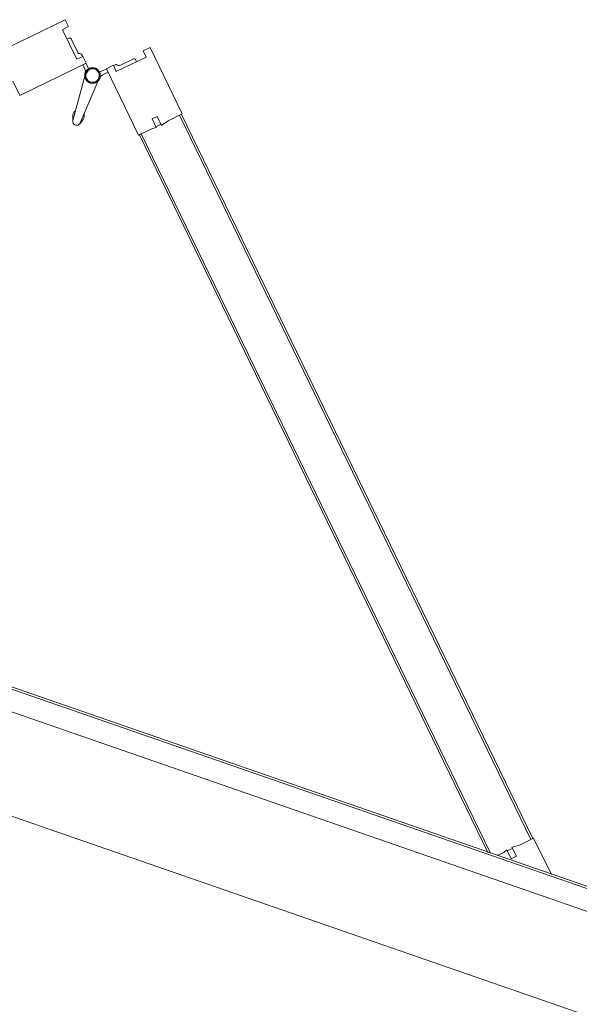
# Model space of a CAD drawing. Header units: millimetres. Extents: x 1512 to 2105, y 794 to 1149.
# Tile 61 of 256: x 1722.545 to 1723.121, y 847.854 to 848.869. Entities that reach past the tile are written whole.
import ezdxf

# ---------------------------------------------------------------- set-up
doc = ezdxf.new("R2010")
doc.units = ezdxf.units.MM
doc.layers.add('A-DOOR', color=31, linetype='Continuous', lineweight=9)

# ---------------------------------------------------------------- blocks, each defined once
blk = doc.blocks.new('5-panel_Bi-fold_external_door_10806 - Type 1-V7-اول')
at = {"layer": 'A-DOOR'}
for p, q in [((-1.6227, 0.7434), (-1.6764, 0.6897)), ((-1.617, 0.7378), (-1.6227, 0.7434)), ((-1.5305, 0.7449), (-1.5362, 0.7393)), ((-1.4768, 0.6912), (-1.5305, 0.7449)), ((-1.6219, 0.7328), (-1.617, 0.7378)), ((-1.5979, 0.7088), (-1.6219, 0.7328)), ((-1.5312, 0.7343), (-1.5553, 0.7103)), ((-1.5362, 0.7393), (-1.5312, 0.7343)), ((-1.6124, 0.7268), (-1.6142, 0.7251)), ((-1.6124, 0.7268), (-1.6142, 0.7251)), ((-1.6124, 0.7268), (-1.6142, 0.7251)), ((-1.5992, 0.7157), (-1.6103, 0.7268)), ((-1.5429, 0.7284), (-1.554, 0.7173)), ((-1.539, 0.7266), (-1.5407, 0.7284)), ((-1.539, 0.7266), (-1.5407, 0.7284)), ((-1.539, 0.7266), (-1.5407, 0.7284)), ((-1.593, 0.7137), (-1.5979, 0.7088)), ((-1.5931, 0.7136), (-1.5946, 0.715)), ((-1.5873, 0.7081), (-1.593, 0.7137)), ((-1.5602, 0.7153), (-1.5659, 0.7096)), ((-1.5553, 0.7103), (-1.5602, 0.7153)), ((-1.5586, 0.7165), (-1.56, 0.7151)), ((-1.641, 0.6543), (-1.5873, 0.7081)), ((-1.5901, 0.7052), (-1.5858, 0.701)), ((-1.5821, 0.7025), (-1.5875, 0.7079)), ((-1.5657, 0.7094), (-1.5713, 0.7039)), ((-1.5706, 0.7031), (-1.5708, 0.7033)), ((-1.5706, 0.7031), (-1.5708, 0.7033)), ((-1.5706, 0.7031), (-1.5708, 0.7033)), ((-1.5706, 0.7031), (-1.5708, 0.7033)), ((-1.5706, 0.7031), (-1.5708, 0.7033)), ((-1.5706, 0.7031), (-1.5708, 0.7033)), ((-1.5706, 0.7031), (-1.5708, 0.7033)), ((-1.5706, 0.7031), (-1.5708, 0.7033)), ((-1.5706, 0.7031), (-1.5708, 0.7033)), ((-1.5673, 0.7025), (-1.5631, 0.7068)), ((-1.5659, 0.7096), (-1.5121, 0.6558)), ((-1.5844, 0.695), (-1.5811, 0.648)), ((-1.5731, 0.648), (-1.5698, 0.695)), ((-1.4883, 0.6797), (-1.4768, 0.6912)), ((-1.4789, 0.6891), (-1.4775, 0.6905)), ((-1.4775, 0.6905), (-0.8912, 0.1042)), ((-1.5045, 0.6762), (-1.5003, 0.6804)), ((-1.5003, 0.6804), (-1.493, 0.6731)), ((-1.493, 0.6731), (-1.4883, 0.6797)), ((-1.4789, 0.6891), (-0.8926, 0.1027)), ((-1.4974, 0.6691), (-1.5045, 0.6762)), ((-1.4982, 0.6698), (-1.4939, 0.6741)), ((-1.6526, 0.6659), (-1.641, 0.6543)), ((-1.5121, 0.6558), (-1.501, 0.667)), ((-1.501, 0.667), (-1.4974, 0.6691)), ((-1.5827, 0.6523), (-1.5809, 0.647)), ((-1.5827, 0.6523), (-1.5811, 0.648)), ((-1.5809, 0.647), (-1.5827, 0.6523)), ((-1.5733, 0.647), (-1.5714, 0.6523)), ((-1.5714, 0.6523), (-1.5733, 0.647)), ((-1.5714, 0.6523), (-1.5731, 0.648)), ((-1.5114, 0.6566), (-1.51, 0.658)), ((-1.5114, 0.6566), (-0.9303, 0.0755)), ((-1.51, 0.658), (-0.9275, 0.0755)), ((-1.5809, 0.647), (-1.581, 0.6474)), ((-1.5733, 0.647), (-1.5732, 0.6474)), ((-0.8905, 0.1049), (-0.902, 0.0933)), ((-0.8912, 0.1042), (-0.8926, 0.1027)), ((-0.861, 0.0755), (-0.8905, 0.1049)), ((-0.902, 0.0933), (-0.9086, 0.0887)), ((-0.9126, 0.0842), (-0.9147, 0.0807)), ((-0.9055, 0.0771), (-0.9126, 0.0842)), ((-0.9076, 0.0877), (-0.9118, 0.0835)), ((-0.9086, 0.0887), (-0.9012, 0.0814)), ((-0.9012, 0.0814), (-0.9055, 0.0771)), ((2.581, 0.0759), (-2.331, 0.0759)), ((2.581, 0.0737), (-2.331, 0.0737)), ((-0.9147, 0.0807), (-0.9199, 0.0755)), ((-2.331, 0.0516), (2.581, 0.0516)), ((-2.331, -0.05), (2.581, -0.05))]:
    blk.add_line(p, q, dxfattribs=at)
at = {"layer": 'A-DOOR', "flags": 128}
for points in [[(-1.5771, 0.7063), (-1.5774, 0.7063), (-1.5777, 0.7063), (-1.578, 0.7063), (-1.5784, 0.7062), (-1.5787, 0.7062), (-1.579, 0.7061), (-1.5793, 0.706), (-1.5796, 0.7059), (-1.5799, 0.7058), (-1.5802, 0.7057), (-1.5805, 0.7056), (-1.5808, 0.7054), (-1.5811, 0.7053), (-1.5813, 0.7051), (-1.5816, 0.7049), (-1.5819, 0.7048), (-1.5821, 0.7046), (-1.5824, 0.7044), (-1.5826, 0.7041), (-1.5828, 0.7039), (-1.583, 0.7037), (-1.5832, 0.7034), (-1.5834, 0.7032), (-1.5836, 0.7029), (-1.5838, 0.7027), (-1.584, 0.7024), (-1.5841, 0.7021), (-1.5843, 0.7018), (-1.5844, 0.7015), (-1.5845, 0.7012), (-1.5846, 0.7009), (-1.5847, 0.7006), (-1.5848, 0.7003), (-1.5849, 0.7), (-1.585, 0.6997), (-1.585, 0.6994), (-1.585, 0.6991), (-1.5851, 0.6987), (-1.5851, 0.6984), (-1.5851, 0.6981), (-1.5851, 0.6978), (-1.585, 0.6975), (-1.585, 0.6972), (-1.5849, 0.6968), (-1.5849, 0.6965), (-1.5848, 0.6962), (-1.5847, 0.6959), (-1.5846, 0.6956), (-1.5845, 0.6953), (-1.5844, 0.695), (-1.5842, 0.6947), (-1.5841, 0.6944), (-1.5839, 0.6942), (-1.5837, 0.6939), (-1.5836, 0.6936), (-1.5834, 0.6934), (-1.5832, 0.6931), (-1.5829, 0.6929), (-1.5827, 0.6927), (-1.5825, 0.6924), (-1.5822, 0.6922), (-1.582, 0.692), (-1.5817, 0.6918), (-1.5815, 0.6917), (-1.5812, 0.6915), (-1.5809, 0.6913), (-1.5806, 0.6912), (-1.5804, 0.691), (-1.5801, 0.6909), (-1.5798, 0.6908), (-1.5795, 0.6907), (-1.5792, 0.6906), (-1.5788, 0.6905), (-1.5785, 0.6905), (-1.5782, 0.6904), (-1.5779, 0.6904), (-1.5776, 0.6904), (-1.5773, 0.6903), (-1.5771, 0.6903)], [(-1.5845, 0.7012), (-1.5846, 0.7009), (-1.5847, 0.7006), (-1.5848, 0.7003), (-1.5849, 0.7), (-1.585, 0.6997), (-1.585, 0.6994), (-1.585, 0.6991), (-1.5851, 0.6987), (-1.5851, 0.6984), (-1.5851, 0.6981), (-1.5851, 0.6978), (-1.585, 0.6975), (-1.585, 0.6972), (-1.5849, 0.6968), (-1.5849, 0.6965), (-1.5848, 0.6962), (-1.5847, 0.6959), (-1.5846, 0.6956), (-1.5845, 0.6953)], [(-1.5845, 0.7012), (-1.5846, 0.7009), (-1.5847, 0.7006), (-1.5848, 0.7003), (-1.5849, 0.7), (-1.585, 0.6997), (-1.585, 0.6994), (-1.585, 0.6991), (-1.5851, 0.6987), (-1.5851, 0.6984), (-1.5851, 0.6981), (-1.5851, 0.6978), (-1.585, 0.6975), (-1.585, 0.6972), (-1.5849, 0.6968), (-1.5849, 0.6965), (-1.5848, 0.6962), (-1.5847, 0.6959), (-1.5846, 0.6956), (-1.5845, 0.6953)], [(-1.5845, 0.7012), (-1.5846, 0.7009), (-1.5847, 0.7006), (-1.5848, 0.7003), (-1.5849, 0.7), (-1.585, 0.6997), (-1.585, 0.6994), (-1.585, 0.6991), (-1.5851, 0.6987), (-1.5851, 0.6984), (-1.5851, 0.6981), (-1.5851, 0.6978), (-1.585, 0.6975), (-1.585, 0.6972), (-1.5849, 0.6968), (-1.5849, 0.6965), (-1.5848, 0.6962), (-1.5847, 0.6959), (-1.5846, 0.6956), (-1.5845, 0.6953)], [(-1.5845, 0.7012), (-1.5846, 0.7009), (-1.5847, 0.7006), (-1.5848, 0.7003), (-1.5849, 0.7), (-1.585, 0.6997), (-1.585, 0.6994), (-1.585, 0.6991), (-1.5851, 0.6987), (-1.5851, 0.6984), (-1.5851, 0.6981), (-1.5851, 0.6978), (-1.585, 0.6975), (-1.585, 0.6972), (-1.5849, 0.6968), (-1.5849, 0.6965), (-1.5848, 0.6962), (-1.5847, 0.6959), (-1.5846, 0.6956), (-1.5845, 0.6953)], [(-1.5845, 0.7012), (-1.5846, 0.7009), (-1.5847, 0.7006), (-1.5848, 0.7003), (-1.5849, 0.7), (-1.585, 0.6997), (-1.585, 0.6994), (-1.585, 0.6991), (-1.5851, 0.6987), (-1.5851, 0.6984), (-1.5851, 0.6981), (-1.5851, 0.6978), (-1.585, 0.6975), (-1.585, 0.6972), (-1.5849, 0.6968), (-1.5849, 0.6965), (-1.5848, 0.6962), (-1.5847, 0.6959), (-1.5846, 0.6956), (-1.5845, 0.6953)], [(-1.5845, 0.7012), (-1.5846, 0.7009), (-1.5847, 0.7006), (-1.5848, 0.7003), (-1.5849, 0.7), (-1.585, 0.6997), (-1.585, 0.6994), (-1.585, 0.6991), (-1.5851, 0.6987), (-1.5851, 0.6984), (-1.5851, 0.6981), (-1.5851, 0.6978), (-1.585, 0.6975), (-1.585, 0.6972), (-1.5849, 0.6968), (-1.5849, 0.6965), (-1.5848, 0.6962), (-1.5847, 0.6959), (-1.5846, 0.6956), (-1.5845, 0.6953), (-1.5844, 0.695), (-1.5842, 0.6947), (-1.5841, 0.6944), (-1.5839, 0.6942), (-1.5837, 0.6939), (-1.5836, 0.6936), (-1.5834, 0.6934), (-1.5832, 0.6931), (-1.5829, 0.6929), (-1.5827, 0.6927), (-1.5825, 0.6924), (-1.5822, 0.6922), (-1.582, 0.692), (-1.5817, 0.6918), (-1.5815, 0.6917), (-1.5812, 0.6915), (-1.5809, 0.6913), (-1.5806, 0.6912), (-1.5804, 0.691)], [(-1.5845, 0.7012), (-1.5846, 0.7009), (-1.5847, 0.7006), (-1.5848, 0.7003), (-1.5849, 0.7), (-1.585, 0.6997), (-1.585, 0.6994), (-1.585, 0.6991), (-1.5851, 0.6987), (-1.5851, 0.6984), (-1.5851, 0.6981), (-1.5851, 0.6978), (-1.585, 0.6975), (-1.585, 0.6972), (-1.5849, 0.6968), (-1.5849, 0.6965), (-1.5848, 0.6962), (-1.5847, 0.6959), (-1.5846, 0.6956), (-1.5845, 0.6953), (-1.5844, 0.695), (-1.5842, 0.6947), (-1.5841, 0.6944), (-1.5839, 0.6942), (-1.5837, 0.6939), (-1.5836, 0.6936), (-1.5834, 0.6934), (-1.5832, 0.6931), (-1.5829, 0.6929), (-1.5827, 0.6927), (-1.5825, 0.6924), (-1.5822, 0.6922), (-1.582, 0.692), (-1.5817, 0.6918), (-1.5815, 0.6917), (-1.5812, 0.6915), (-1.5809, 0.6913), (-1.5806, 0.6912), (-1.5804, 0.691)], [(-1.5845, 0.7012), (-1.5846, 0.7009), (-1.5847, 0.7006), (-1.5848, 0.7003), (-1.5849, 0.7), (-1.585, 0.6997), (-1.585, 0.6994), (-1.585, 0.6991), (-1.5851, 0.6987), (-1.5851, 0.6984), (-1.5851, 0.6981), (-1.5851, 0.6978), (-1.585, 0.6975), (-1.585, 0.6972), (-1.5849, 0.6968), (-1.5849, 0.6965), (-1.5848, 0.6962), (-1.5847, 0.6959), (-1.5846, 0.6956), (-1.5845, 0.6953), (-1.5844, 0.695), (-1.5842, 0.6947), (-1.5841, 0.6944), (-1.5839, 0.6942), (-1.5837, 0.6939), (-1.5836, 0.6936), (-1.5834, 0.6934), (-1.5832, 0.6931), (-1.5829, 0.6929), (-1.5827, 0.6927), (-1.5825, 0.6924), (-1.5822, 0.6922), (-1.582, 0.692), (-1.5817, 0.6918), (-1.5815, 0.6917), (-1.5812, 0.6915), (-1.5809, 0.6913), (-1.5806, 0.6912), (-1.5804, 0.691)], [(-1.5845, 0.7012), (-1.5846, 0.7009), (-1.5847, 0.7006), (-1.5848, 0.7003), (-1.5849, 0.7), (-1.585, 0.6997), (-1.585, 0.6994), (-1.585, 0.6991), (-1.5851, 0.6987), (-1.5851, 0.6984), (-1.5851, 0.6981), (-1.5851, 0.6978), (-1.585, 0.6975), (-1.585, 0.6972), (-1.5849, 0.6968), (-1.5849, 0.6965), (-1.5848, 0.6962), (-1.5847, 0.6959), (-1.5846, 0.6956), (-1.5845, 0.6953), (-1.5844, 0.695), (-1.5842, 0.6947), (-1.5841, 0.6944), (-1.5839, 0.6942), (-1.5837, 0.6939), (-1.5836, 0.6936), (-1.5834, 0.6934), (-1.5832, 0.6931), (-1.5829, 0.6929), (-1.5827, 0.6927), (-1.5825, 0.6924), (-1.5822, 0.6922), (-1.582, 0.692), (-1.5817, 0.6918), (-1.5815, 0.6917), (-1.5812, 0.6915), (-1.5809, 0.6913), (-1.5806, 0.6912), (-1.5804, 0.691)], [(-1.5845, 0.7012), (-1.5846, 0.7009), (-1.5847, 0.7006), (-1.5848, 0.7003), (-1.5849, 0.7), (-1.585, 0.6997), (-1.585, 0.6994), (-1.585, 0.6991), (-1.5851, 0.6987), (-1.5851, 0.6984), (-1.5851, 0.6981), (-1.5851, 0.6978), (-1.585, 0.6975), (-1.585, 0.6972), (-1.5849, 0.6968), (-1.5849, 0.6965), (-1.5848, 0.6962), (-1.5847, 0.6959), (-1.5846, 0.6956), (-1.5845, 0.6953)], [(-1.5845, 0.7012), (-1.5846, 0.7009), (-1.5847, 0.7006), (-1.5848, 0.7003), (-1.5849, 0.7), (-1.585, 0.6997), (-1.585, 0.6994), (-1.585, 0.6991), (-1.5851, 0.6987), (-1.5851, 0.6984), (-1.5851, 0.6981), (-1.5851, 0.6978), (-1.585, 0.6975), (-1.585, 0.6972), (-1.5849, 0.6968), (-1.5849, 0.6965), (-1.5848, 0.6962), (-1.5847, 0.6959), (-1.5846, 0.6956), (-1.5845, 0.6953)], [(-1.5845, 0.7012), (-1.5846, 0.7009), (-1.5847, 0.7006), (-1.5848, 0.7003), (-1.5849, 0.7), (-1.585, 0.6997), (-1.585, 0.6994), (-1.585, 0.6991), (-1.5851, 0.6987), (-1.5851, 0.6984), (-1.5851, 0.6981), (-1.5851, 0.6978), (-1.585, 0.6975), (-1.585, 0.6972), (-1.5849, 0.6968), (-1.5849, 0.6965), (-1.5848, 0.6962), (-1.5847, 0.6959), (-1.5846, 0.6956), (-1.5845, 0.6953)], [(-1.5845, 0.7012), (-1.5846, 0.7009), (-1.5847, 0.7006), (-1.5848, 0.7003), (-1.5849, 0.7), (-1.585, 0.6997), (-1.585, 0.6994), (-1.585, 0.6991), (-1.5851, 0.6987), (-1.5851, 0.6984), (-1.5851, 0.6981), (-1.5851, 0.6978), (-1.585, 0.6975), (-1.585, 0.6972), (-1.5849, 0.6968), (-1.5849, 0.6965), (-1.5848, 0.6962), (-1.5847, 0.6959), (-1.5846, 0.6956), (-1.5845, 0.6953)], [(-1.5774, 0.7063), (-1.5777, 0.7063), (-1.578, 0.7063), (-1.5784, 0.7062), (-1.5787, 0.7062), (-1.579, 0.7061), (-1.5793, 0.706), (-1.5796, 0.7059), (-1.5799, 0.7058), (-1.5802, 0.7057), (-1.5805, 0.7056), (-1.5808, 0.7054), (-1.5811, 0.7053), (-1.5813, 0.7051), (-1.5816, 0.7049), (-1.5819, 0.7048), (-1.5821, 0.7046), (-1.5824, 0.7044), (-1.5826, 0.7041), (-1.5828, 0.7039), (-1.583, 0.7037)], [(-1.5774, 0.7063), (-1.5777, 0.7063), (-1.578, 0.7063), (-1.5784, 0.7062), (-1.5787, 0.7062), (-1.579, 0.7061), (-1.5793, 0.706), (-1.5796, 0.7059), (-1.5799, 0.7058), (-1.5802, 0.7057), (-1.5805, 0.7056), (-1.5808, 0.7054), (-1.5811, 0.7053), (-1.5813, 0.7051), (-1.5816, 0.7049), (-1.5819, 0.7048), (-1.5821, 0.7046), (-1.5824, 0.7044), (-1.5826, 0.7041), (-1.5828, 0.7039), (-1.583, 0.7037)], [(-1.5774, 0.7063), (-1.5777, 0.7063), (-1.578, 0.7063), (-1.5784, 0.7062), (-1.5787, 0.7062), (-1.579, 0.7061), (-1.5793, 0.706), (-1.5796, 0.7059), (-1.5799, 0.7058), (-1.5802, 0.7057), (-1.5805, 0.7056), (-1.5808, 0.7054), (-1.5811, 0.7053), (-1.5813, 0.7051), (-1.5816, 0.7049), (-1.5819, 0.7048), (-1.5821, 0.7046), (-1.5824, 0.7044), (-1.5826, 0.7041), (-1.5828, 0.7039), (-1.583, 0.7037)], [(-1.5774, 0.7063), (-1.5777, 0.7063), (-1.578, 0.7063), (-1.5784, 0.7062), (-1.5787, 0.7062), (-1.579, 0.7061), (-1.5793, 0.706), (-1.5796, 0.7059), (-1.5799, 0.7058), (-1.5802, 0.7057), (-1.5805, 0.7056), (-1.5808, 0.7054), (-1.5811, 0.7053), (-1.5813, 0.7051), (-1.5816, 0.7049), (-1.5819, 0.7048), (-1.5821, 0.7046), (-1.5824, 0.7044), (-1.5826, 0.7041), (-1.5828, 0.7039), (-1.583, 0.7037)], [(-1.5774, 0.7063), (-1.5777, 0.7063), (-1.578, 0.7063), (-1.5784, 0.7062), (-1.5787, 0.7062), (-1.579, 0.7061), (-1.5793, 0.706), (-1.5796, 0.7059), (-1.5799, 0.7058), (-1.5802, 0.7057), (-1.5805, 0.7056), (-1.5808, 0.7054), (-1.5811, 0.7053), (-1.5813, 0.7051), (-1.5816, 0.7049), (-1.5819, 0.7048), (-1.5821, 0.7046), (-1.5824, 0.7044), (-1.5826, 0.7041), (-1.5828, 0.7039), (-1.583, 0.7037)], [(-1.5771, 0.7063), (-1.5774, 0.7063), (-1.5777, 0.7063), (-1.578, 0.7063), (-1.5784, 0.7062), (-1.5787, 0.7062), (-1.579, 0.7061), (-1.5793, 0.706), (-1.5796, 0.7059), (-1.5799, 0.7058), (-1.5802, 0.7057), (-1.5805, 0.7056), (-1.5808, 0.7054), (-1.5811, 0.7053), (-1.5813, 0.7051), (-1.5816, 0.7049), (-1.5819, 0.7048), (-1.5821, 0.7046), (-1.5824, 0.7044), (-1.5826, 0.7041), (-1.5828, 0.7039), (-1.583, 0.7037)], [(-1.5771, 0.7063), (-1.5774, 0.7063), (-1.5777, 0.7063), (-1.578, 0.7063), (-1.5784, 0.7062), (-1.5787, 0.7062), (-1.579, 0.7061), (-1.5793, 0.706), (-1.5796, 0.7059), (-1.5799, 0.7058), (-1.5802, 0.7057), (-1.5805, 0.7056), (-1.5808, 0.7054), (-1.5811, 0.7053), (-1.5813, 0.7051), (-1.5816, 0.7049), (-1.5819, 0.7048), (-1.5821, 0.7046), (-1.5824, 0.7044), (-1.5826, 0.7041), (-1.5828, 0.7039), (-1.583, 0.7037)], [(-1.5771, 0.7063), (-1.5774, 0.7063), (-1.5777, 0.7063), (-1.578, 0.7063), (-1.5784, 0.7062), (-1.5787, 0.7062), (-1.579, 0.7061), (-1.5793, 0.706), (-1.5796, 0.7059), (-1.5799, 0.7058), (-1.5802, 0.7057), (-1.5805, 0.7056), (-1.5808, 0.7054), (-1.5811, 0.7053), (-1.5813, 0.7051), (-1.5816, 0.7049), (-1.5819, 0.7048), (-1.5821, 0.7046), (-1.5824, 0.7044), (-1.5826, 0.7041), (-1.5828, 0.7039), (-1.583, 0.7037)], [(-1.5771, 0.7063), (-1.5774, 0.7063), (-1.5777, 0.7063), (-1.578, 0.7063), (-1.5784, 0.7062), (-1.5787, 0.7062), (-1.579, 0.7061), (-1.5793, 0.706), (-1.5796, 0.7059), (-1.5799, 0.7058), (-1.5802, 0.7057), (-1.5805, 0.7056), (-1.5808, 0.7054), (-1.5811, 0.7053), (-1.5813, 0.7051), (-1.5816, 0.7049), (-1.5819, 0.7048), (-1.5821, 0.7046), (-1.5824, 0.7044), (-1.5826, 0.7041), (-1.5828, 0.7039), (-1.583, 0.7037)], [(-1.5774, 0.7063), (-1.5777, 0.7063), (-1.578, 0.7063), (-1.5784, 0.7062), (-1.5787, 0.7062), (-1.579, 0.7061), (-1.5793, 0.706), (-1.5796, 0.7059), (-1.5799, 0.7058), (-1.5802, 0.7057), (-1.5805, 0.7056), (-1.5808, 0.7054), (-1.5811, 0.7053), (-1.5813, 0.7051), (-1.5816, 0.7049), (-1.5819, 0.7048), (-1.5821, 0.7046), (-1.5824, 0.7044), (-1.5826, 0.7041), (-1.5828, 0.7039), (-1.583, 0.7037)], [(-1.5774, 0.7063), (-1.5777, 0.7063), (-1.578, 0.7063), (-1.5784, 0.7062), (-1.5787, 0.7062), (-1.579, 0.7061), (-1.5793, 0.706), (-1.5796, 0.7059), (-1.5799, 0.7058), (-1.5802, 0.7057), (-1.5805, 0.7056), (-1.5808, 0.7054), (-1.5811, 0.7053), (-1.5813, 0.7051), (-1.5816, 0.7049), (-1.5819, 0.7048), (-1.5821, 0.7046), (-1.5824, 0.7044), (-1.5826, 0.7041), (-1.5828, 0.7039), (-1.583, 0.7037)], [(-1.5774, 0.7063), (-1.5777, 0.7063), (-1.578, 0.7063), (-1.5784, 0.7062), (-1.5787, 0.7062), (-1.579, 0.7061), (-1.5793, 0.706), (-1.5796, 0.7059), (-1.5799, 0.7058), (-1.5802, 0.7057), (-1.5805, 0.7056), (-1.5808, 0.7054), (-1.5811, 0.7053), (-1.5813, 0.7051), (-1.5816, 0.7049), (-1.5819, 0.7048), (-1.5821, 0.7046), (-1.5824, 0.7044), (-1.5826, 0.7041), (-1.5828, 0.7039), (-1.583, 0.7037)], [(-1.5774, 0.7063), (-1.5777, 0.7063), (-1.578, 0.7063), (-1.5784, 0.7062), (-1.5787, 0.7062), (-1.579, 0.7061), (-1.5793, 0.706), (-1.5796, 0.7059), (-1.5799, 0.7058), (-1.5802, 0.7057), (-1.5805, 0.7056), (-1.5808, 0.7054), (-1.5811, 0.7053), (-1.5813, 0.7051), (-1.5816, 0.7049), (-1.5819, 0.7048), (-1.5821, 0.7046), (-1.5824, 0.7044), (-1.5826, 0.7041), (-1.5828, 0.7039), (-1.583, 0.7037)], [(-1.5712, 0.7038), (-1.5714, 0.704), (-1.5717, 0.7042), (-1.5719, 0.7045), (-1.5722, 0.7047), (-1.5724, 0.7048), (-1.5727, 0.705), (-1.573, 0.7052), (-1.5732, 0.7054), (-1.5735, 0.7055), (-1.5738, 0.7056), (-1.5741, 0.7058), (-1.5744, 0.7059), (-1.5747, 0.706), (-1.575, 0.7061), (-1.5753, 0.7061), (-1.5756, 0.7062), (-1.576, 0.7063), (-1.5763, 0.7063), (-1.5766, 0.7063), (-1.5769, 0.7063), (-1.5771, 0.7063)], [(-1.5771, 0.6903), (-1.5768, 0.6903), (-1.5764, 0.6904), (-1.5761, 0.6904), (-1.5758, 0.6904), (-1.5755, 0.6905), (-1.5752, 0.6906), (-1.5749, 0.6907), (-1.5746, 0.6907), (-1.5743, 0.6909), (-1.574, 0.691), (-1.5737, 0.6911), (-1.5734, 0.6912), (-1.5731, 0.6914), (-1.5728, 0.6916), (-1.5726, 0.6917), (-1.5723, 0.6919), (-1.5721, 0.6921), (-1.5718, 0.6923), (-1.5716, 0.6925), (-1.5713, 0.6928), (-1.5711, 0.693), (-1.5709, 0.6932), (-1.5707, 0.6935), (-1.5705, 0.6938), (-1.5704, 0.694), (-1.5702, 0.6943), (-1.57, 0.6946), (-1.5699, 0.6949), (-1.5697, 0.6951), (-1.5696, 0.6954), (-1.5695, 0.6957), (-1.5694, 0.696), (-1.5693, 0.6964), (-1.5693, 0.6967), (-1.5692, 0.697), (-1.5692, 0.6973), (-1.5691, 0.6976), (-1.5691, 0.6979), (-1.5691, 0.6983), (-1.5691, 0.6986), (-1.5691, 0.6989), (-1.5691, 0.6992), (-1.5692, 0.6995), (-1.5692, 0.6998), (-1.5693, 0.7002), (-1.5694, 0.7005), (-1.5695, 0.7008), (-1.5696, 0.7011), (-1.5697, 0.7014), (-1.5698, 0.7017), (-1.5699, 0.702), (-1.5701, 0.7022), (-1.5703, 0.7025), (-1.5704, 0.7028), (-1.5706, 0.7031), (-1.5708, 0.7033), (-1.571, 0.7036), (-1.5712, 0.7038), (-1.5714, 0.704), (-1.5717, 0.7042), (-1.5719, 0.7045), (-1.5722, 0.7047), (-1.5724, 0.7048), (-1.5727, 0.705), (-1.573, 0.7052), (-1.5732, 0.7054), (-1.5735, 0.7055), (-1.5738, 0.7056), (-1.5741, 0.7058), (-1.5744, 0.7059), (-1.5747, 0.706), (-1.575, 0.7061), (-1.5753, 0.7061), (-1.5756, 0.7062), (-1.576, 0.7063), (-1.5763, 0.7063), (-1.5766, 0.7063), (-1.5769, 0.7063), (-1.5771, 0.7063)], [(-1.5712, 0.7038), (-1.5714, 0.704), (-1.5717, 0.7042), (-1.5719, 0.7045), (-1.5722, 0.7047), (-1.5724, 0.7048), (-1.5727, 0.705), (-1.573, 0.7052), (-1.5732, 0.7054), (-1.5735, 0.7055), (-1.5738, 0.7056), (-1.5741, 0.7058), (-1.5744, 0.7059), (-1.5747, 0.706), (-1.575, 0.7061), (-1.5753, 0.7061), (-1.5756, 0.7062), (-1.576, 0.7063), (-1.5763, 0.7063), (-1.5766, 0.7063), (-1.5769, 0.7063), (-1.5771, 0.7063)], [(-1.5712, 0.7038), (-1.5714, 0.704), (-1.5717, 0.7042), (-1.5719, 0.7045), (-1.5722, 0.7047), (-1.5724, 0.7048), (-1.5727, 0.705), (-1.573, 0.7052), (-1.5732, 0.7054), (-1.5735, 0.7055), (-1.5738, 0.7056), (-1.5741, 0.7058), (-1.5744, 0.7059), (-1.5747, 0.706), (-1.575, 0.7061), (-1.5753, 0.7061), (-1.5756, 0.7062), (-1.576, 0.7063), (-1.5763, 0.7063), (-1.5766, 0.7063), (-1.5769, 0.7063), (-1.5771, 0.7063)], [(-1.5712, 0.7038), (-1.5714, 0.704), (-1.5717, 0.7042), (-1.5719, 0.7045), (-1.5722, 0.7047), (-1.5724, 0.7048), (-1.5727, 0.705), (-1.573, 0.7052), (-1.5732, 0.7054), (-1.5735, 0.7055), (-1.5738, 0.7056), (-1.5741, 0.7058), (-1.5744, 0.7059), (-1.5747, 0.706), (-1.575, 0.7061), (-1.5753, 0.7061), (-1.5756, 0.7062), (-1.576, 0.7063), (-1.5763, 0.7063), (-1.5766, 0.7063), (-1.5769, 0.7063), (-1.5771, 0.7063)], [(-1.5771, 0.6903), (-1.5768, 0.6903), (-1.5764, 0.6904), (-1.5761, 0.6904), (-1.5758, 0.6904), (-1.5755, 0.6905), (-1.5752, 0.6906), (-1.5749, 0.6907), (-1.5746, 0.6907), (-1.5743, 0.6909), (-1.574, 0.691), (-1.5737, 0.6911), (-1.5734, 0.6912), (-1.5731, 0.6914), (-1.5728, 0.6916), (-1.5726, 0.6917), (-1.5723, 0.6919), (-1.5721, 0.6921), (-1.5718, 0.6923), (-1.5716, 0.6925), (-1.5713, 0.6928), (-1.5711, 0.693), (-1.5709, 0.6932), (-1.5707, 0.6935), (-1.5705, 0.6938), (-1.5704, 0.694), (-1.5702, 0.6943), (-1.57, 0.6946), (-1.5699, 0.6949), (-1.5697, 0.6951), (-1.5696, 0.6954), (-1.5695, 0.6957), (-1.5694, 0.696), (-1.5693, 0.6964), (-1.5693, 0.6967), (-1.5692, 0.697), (-1.5692, 0.6973), (-1.5691, 0.6976), (-1.5691, 0.6979), (-1.5691, 0.6983), (-1.5691, 0.6986), (-1.5691, 0.6989), (-1.5691, 0.6992), (-1.5692, 0.6995), (-1.5692, 0.6998), (-1.5693, 0.7002), (-1.5694, 0.7005), (-1.5695, 0.7008), (-1.5696, 0.7011), (-1.5697, 0.7014), (-1.5698, 0.7017), (-1.5699, 0.702), (-1.5701, 0.7022), (-1.5703, 0.7025), (-1.5704, 0.7028), (-1.5706, 0.7031), (-1.5708, 0.7033)], [(-1.5771, 0.6903), (-1.5768, 0.6903), (-1.5764, 0.6904), (-1.5761, 0.6904), (-1.5758, 0.6904), (-1.5755, 0.6905), (-1.5752, 0.6906), (-1.5749, 0.6907), (-1.5746, 0.6907), (-1.5743, 0.6909), (-1.574, 0.691), (-1.5737, 0.6911), (-1.5734, 0.6912), (-1.5731, 0.6914), (-1.5728, 0.6916), (-1.5726, 0.6917), (-1.5723, 0.6919), (-1.5721, 0.6921), (-1.5718, 0.6923), (-1.5716, 0.6925), (-1.5713, 0.6928), (-1.5711, 0.693), (-1.5709, 0.6932), (-1.5707, 0.6935), (-1.5705, 0.6938), (-1.5704, 0.694), (-1.5702, 0.6943), (-1.57, 0.6946), (-1.5699, 0.6949), (-1.5697, 0.6951), (-1.5696, 0.6954), (-1.5695, 0.6957), (-1.5694, 0.696), (-1.5693, 0.6964), (-1.5693, 0.6967), (-1.5692, 0.697), (-1.5692, 0.6973), (-1.5691, 0.6976), (-1.5691, 0.6979), (-1.5691, 0.6983), (-1.5691, 0.6986), (-1.5691, 0.6989), (-1.5691, 0.6992), (-1.5692, 0.6995), (-1.5692, 0.6998), (-1.5693, 0.7002), (-1.5694, 0.7005), (-1.5695, 0.7008), (-1.5696, 0.7011), (-1.5697, 0.7014), (-1.5698, 0.7017), (-1.5699, 0.702), (-1.5701, 0.7022), (-1.5703, 0.7025), (-1.5704, 0.7028), (-1.5706, 0.7031), (-1.5708, 0.7033)], [(-1.5771, 0.6903), (-1.5768, 0.6903), (-1.5764, 0.6904), (-1.5761, 0.6904), (-1.5758, 0.6904), (-1.5755, 0.6905), (-1.5752, 0.6906), (-1.5749, 0.6907), (-1.5746, 0.6907), (-1.5743, 0.6909), (-1.574, 0.691), (-1.5737, 0.6911), (-1.5734, 0.6912), (-1.5731, 0.6914), (-1.5728, 0.6916), (-1.5726, 0.6917), (-1.5723, 0.6919), (-1.5721, 0.6921), (-1.5718, 0.6923), (-1.5716, 0.6925), (-1.5713, 0.6928), (-1.5711, 0.693), (-1.5709, 0.6932), (-1.5707, 0.6935), (-1.5705, 0.6938), (-1.5704, 0.694), (-1.5702, 0.6943), (-1.57, 0.6946), (-1.5699, 0.6949), (-1.5697, 0.6951), (-1.5696, 0.6954), (-1.5695, 0.6957), (-1.5694, 0.696), (-1.5693, 0.6964), (-1.5693, 0.6967), (-1.5692, 0.697), (-1.5692, 0.6973), (-1.5691, 0.6976), (-1.5691, 0.6979), (-1.5691, 0.6983), (-1.5691, 0.6986), (-1.5691, 0.6989), (-1.5691, 0.6992), (-1.5692, 0.6995), (-1.5692, 0.6998), (-1.5693, 0.7002), (-1.5694, 0.7005), (-1.5695, 0.7008), (-1.5696, 0.7011), (-1.5697, 0.7014), (-1.5698, 0.7017), (-1.5699, 0.702), (-1.5701, 0.7022), (-1.5703, 0.7025), (-1.5704, 0.7028), (-1.5706, 0.7031), (-1.5708, 0.7033)], [(-1.5771, 0.6903), (-1.5768, 0.6903), (-1.5764, 0.6904), (-1.5761, 0.6904), (-1.5758, 0.6904), (-1.5755, 0.6905), (-1.5752, 0.6906), (-1.5749, 0.6907), (-1.5746, 0.6907), (-1.5743, 0.6909), (-1.574, 0.691), (-1.5737, 0.6911), (-1.5734, 0.6912), (-1.5731, 0.6914), (-1.5728, 0.6916), (-1.5726, 0.6917), (-1.5723, 0.6919), (-1.5721, 0.6921), (-1.5718, 0.6923), (-1.5716, 0.6925), (-1.5713, 0.6928), (-1.5711, 0.693), (-1.5709, 0.6932), (-1.5707, 0.6935), (-1.5705, 0.6938), (-1.5704, 0.694), (-1.5702, 0.6943), (-1.57, 0.6946), (-1.5699, 0.6949), (-1.5697, 0.6951), (-1.5696, 0.6954), (-1.5695, 0.6957), (-1.5694, 0.696), (-1.5693, 0.6964), (-1.5693, 0.6967), (-1.5692, 0.697), (-1.5692, 0.6973), (-1.5691, 0.6976), (-1.5691, 0.6979), (-1.5691, 0.6983), (-1.5691, 0.6986), (-1.5691, 0.6989), (-1.5691, 0.6992), (-1.5692, 0.6995), (-1.5692, 0.6998), (-1.5693, 0.7002), (-1.5694, 0.7005), (-1.5695, 0.7008), (-1.5696, 0.7011), (-1.5697, 0.7014), (-1.5698, 0.7017), (-1.5699, 0.702), (-1.5701, 0.7022), (-1.5703, 0.7025), (-1.5704, 0.7028), (-1.5706, 0.7031), (-1.5708, 0.7033)], [(-1.5741, 0.7058), (-1.5744, 0.7059), (-1.5747, 0.706), (-1.575, 0.7061), (-1.5753, 0.7061), (-1.5756, 0.7062), (-1.576, 0.7063), (-1.5763, 0.7063), (-1.5766, 0.7063)], [(-1.5741, 0.7058), (-1.5744, 0.7059), (-1.5747, 0.706), (-1.575, 0.7061), (-1.5753, 0.7061), (-1.5756, 0.7062), (-1.576, 0.7063), (-1.5763, 0.7063), (-1.5766, 0.7063)], [(-1.5741, 0.7058), (-1.5744, 0.7059), (-1.5747, 0.706), (-1.575, 0.7061), (-1.5753, 0.7061), (-1.5756, 0.7062), (-1.576, 0.7063), (-1.5763, 0.7063), (-1.5766, 0.7063)], [(-1.5741, 0.7058), (-1.5744, 0.7059), (-1.5747, 0.706), (-1.575, 0.7061), (-1.5753, 0.7061), (-1.5756, 0.7062), (-1.576, 0.7063), (-1.5763, 0.7063), (-1.5766, 0.7063)], [(-1.5741, 0.7058), (-1.5744, 0.7059), (-1.5747, 0.706), (-1.575, 0.7061), (-1.5753, 0.7061), (-1.5756, 0.7062), (-1.576, 0.7063), (-1.5763, 0.7063), (-1.5766, 0.7063)], [(-1.5741, 0.7058), (-1.5744, 0.7059), (-1.5747, 0.706), (-1.575, 0.7061), (-1.5753, 0.7061), (-1.5756, 0.7062), (-1.576, 0.7063), (-1.5763, 0.7063), (-1.5766, 0.7063)], [(-1.5741, 0.7058), (-1.5744, 0.7059), (-1.5747, 0.706), (-1.575, 0.7061), (-1.5753, 0.7061), (-1.5756, 0.7062), (-1.576, 0.7063), (-1.5763, 0.7063), (-1.5766, 0.7063)], [(-1.5741, 0.7058), (-1.5744, 0.7059), (-1.5747, 0.706), (-1.575, 0.7061), (-1.5753, 0.7061), (-1.5756, 0.7062), (-1.576, 0.7063), (-1.5763, 0.7063), (-1.5766, 0.7063)], [(-1.5741, 0.7058), (-1.5744, 0.7059), (-1.5747, 0.706), (-1.575, 0.7061), (-1.5753, 0.7061), (-1.5756, 0.7062), (-1.576, 0.7063), (-1.5763, 0.7063), (-1.5766, 0.7063)], [(-1.5712, 0.7038), (-1.5714, 0.704), (-1.5717, 0.7042), (-1.5719, 0.7045), (-1.5722, 0.7047), (-1.5724, 0.7048), (-1.5727, 0.705), (-1.573, 0.7052), (-1.5732, 0.7054), (-1.5735, 0.7055), (-1.5738, 0.7056)], [(-1.5712, 0.7038), (-1.5714, 0.704), (-1.5717, 0.7042), (-1.5719, 0.7045), (-1.5722, 0.7047), (-1.5724, 0.7048), (-1.5727, 0.705), (-1.573, 0.7052), (-1.5732, 0.7054), (-1.5735, 0.7055), (-1.5738, 0.7056)], [(-1.5712, 0.7038), (-1.5714, 0.704), (-1.5717, 0.7042), (-1.5719, 0.7045), (-1.5722, 0.7047), (-1.5724, 0.7048), (-1.5727, 0.705), (-1.573, 0.7052), (-1.5732, 0.7054), (-1.5735, 0.7055), (-1.5738, 0.7056)], [(-1.5712, 0.7038), (-1.5714, 0.704), (-1.5717, 0.7042), (-1.5719, 0.7045), (-1.5722, 0.7047), (-1.5724, 0.7048), (-1.5727, 0.705), (-1.573, 0.7052), (-1.5732, 0.7054), (-1.5735, 0.7055), (-1.5738, 0.7056)], [(-1.5712, 0.7038), (-1.5714, 0.704), (-1.5717, 0.7042), (-1.5719, 0.7045), (-1.5722, 0.7047), (-1.5724, 0.7048), (-1.5727, 0.705), (-1.573, 0.7052), (-1.5732, 0.7054), (-1.5735, 0.7055), (-1.5738, 0.7056)], [(-1.5712, 0.7038), (-1.5714, 0.704), (-1.5717, 0.7042), (-1.5719, 0.7045), (-1.5722, 0.7047), (-1.5724, 0.7048), (-1.5727, 0.705), (-1.573, 0.7052), (-1.5732, 0.7054), (-1.5735, 0.7055), (-1.5738, 0.7056)], [(-1.5712, 0.7038), (-1.5714, 0.704), (-1.5717, 0.7042), (-1.5719, 0.7045), (-1.5722, 0.7047), (-1.5724, 0.7048), (-1.5727, 0.705), (-1.573, 0.7052), (-1.5732, 0.7054), (-1.5735, 0.7055), (-1.5738, 0.7056)], [(-1.5712, 0.7038), (-1.5714, 0.704), (-1.5717, 0.7042), (-1.5719, 0.7045), (-1.5722, 0.7047), (-1.5724, 0.7048), (-1.5727, 0.705), (-1.573, 0.7052), (-1.5732, 0.7054), (-1.5735, 0.7055), (-1.5738, 0.7056)], [(-1.5712, 0.7038), (-1.5714, 0.704), (-1.5717, 0.7042), (-1.5719, 0.7045), (-1.5722, 0.7047), (-1.5724, 0.7048), (-1.5727, 0.705), (-1.573, 0.7052), (-1.5732, 0.7054), (-1.5735, 0.7055), (-1.5738, 0.7056)], [(-1.5696, 0.6954), (-1.5695, 0.6957), (-1.5694, 0.696), (-1.5693, 0.6964), (-1.5693, 0.6967), (-1.5692, 0.697), (-1.5692, 0.6973), (-1.5691, 0.6976), (-1.5691, 0.6979), (-1.5691, 0.6983), (-1.5691, 0.6986), (-1.5691, 0.6989), (-1.5691, 0.6992), (-1.5692, 0.6995), (-1.5692, 0.6998), (-1.5693, 0.7002), (-1.5694, 0.7005), (-1.5695, 0.7008), (-1.5696, 0.7011), (-1.5697, 0.7014), (-1.5698, 0.7017), (-1.5699, 0.702), (-1.5701, 0.7022), (-1.5703, 0.7025)], [(-1.5696, 0.6954), (-1.5695, 0.6957), (-1.5694, 0.696), (-1.5693, 0.6964), (-1.5693, 0.6967), (-1.5692, 0.697), (-1.5692, 0.6973), (-1.5691, 0.6976), (-1.5691, 0.6979), (-1.5691, 0.6983), (-1.5691, 0.6986), (-1.5691, 0.6989), (-1.5691, 0.6992), (-1.5692, 0.6995), (-1.5692, 0.6998), (-1.5693, 0.7002), (-1.5694, 0.7005), (-1.5695, 0.7008), (-1.5696, 0.7011), (-1.5697, 0.7014), (-1.5698, 0.7017), (-1.5699, 0.702)], [(-1.5696, 0.6954), (-1.5695, 0.6957), (-1.5694, 0.696), (-1.5693, 0.6964), (-1.5693, 0.6967), (-1.5692, 0.697), (-1.5692, 0.6973), (-1.5691, 0.6976), (-1.5691, 0.6979), (-1.5691, 0.6983), (-1.5691, 0.6986), (-1.5691, 0.6989), (-1.5691, 0.6992), (-1.5692, 0.6995), (-1.5692, 0.6998), (-1.5693, 0.7002), (-1.5694, 0.7005), (-1.5695, 0.7008), (-1.5696, 0.7011), (-1.5697, 0.7014), (-1.5698, 0.7017), (-1.5699, 0.702)], [(-1.5696, 0.6954), (-1.5695, 0.6957), (-1.5694, 0.696), (-1.5693, 0.6964), (-1.5693, 0.6967), (-1.5692, 0.697), (-1.5692, 0.6973), (-1.5691, 0.6976), (-1.5691, 0.6979), (-1.5691, 0.6983), (-1.5691, 0.6986), (-1.5691, 0.6989), (-1.5691, 0.6992), (-1.5692, 0.6995), (-1.5692, 0.6998), (-1.5693, 0.7002), (-1.5694, 0.7005), (-1.5695, 0.7008), (-1.5696, 0.7011), (-1.5697, 0.7014), (-1.5698, 0.7017), (-1.5699, 0.702)], [(-1.5696, 0.6954), (-1.5695, 0.6957), (-1.5694, 0.696), (-1.5693, 0.6964), (-1.5693, 0.6967), (-1.5692, 0.697), (-1.5692, 0.6973), (-1.5691, 0.6976), (-1.5691, 0.6979), (-1.5691, 0.6983), (-1.5691, 0.6986), (-1.5691, 0.6989), (-1.5691, 0.6992), (-1.5692, 0.6995), (-1.5692, 0.6998), (-1.5693, 0.7002), (-1.5694, 0.7005), (-1.5695, 0.7008), (-1.5696, 0.7011), (-1.5697, 0.7014), (-1.5698, 0.7017), (-1.5699, 0.702)], [(-1.5696, 0.6954), (-1.5695, 0.6957), (-1.5694, 0.696), (-1.5693, 0.6964), (-1.5693, 0.6967), (-1.5692, 0.697), (-1.5692, 0.6973), (-1.5691, 0.6976), (-1.5691, 0.6979), (-1.5691, 0.6983), (-1.5691, 0.6986), (-1.5691, 0.6989), (-1.5691, 0.6992), (-1.5692, 0.6995), (-1.5692, 0.6998), (-1.5693, 0.7002), (-1.5694, 0.7005), (-1.5695, 0.7008), (-1.5696, 0.7011), (-1.5697, 0.7014), (-1.5698, 0.7017), (-1.5699, 0.702)], [(-1.5696, 0.6954), (-1.5695, 0.6957), (-1.5694, 0.696), (-1.5693, 0.6964), (-1.5693, 0.6967), (-1.5692, 0.697), (-1.5692, 0.6973), (-1.5691, 0.6976), (-1.5691, 0.6979), (-1.5691, 0.6983), (-1.5691, 0.6986), (-1.5691, 0.6989), (-1.5691, 0.6992), (-1.5692, 0.6995), (-1.5692, 0.6998), (-1.5693, 0.7002), (-1.5694, 0.7005), (-1.5695, 0.7008), (-1.5696, 0.7011), (-1.5697, 0.7014), (-1.5698, 0.7017), (-1.5699, 0.702)], [(-1.5696, 0.6954), (-1.5695, 0.6957), (-1.5694, 0.696), (-1.5693, 0.6964), (-1.5693, 0.6967), (-1.5692, 0.697), (-1.5692, 0.6973), (-1.5691, 0.6976), (-1.5691, 0.6979), (-1.5691, 0.6983), (-1.5691, 0.6986), (-1.5691, 0.6989), (-1.5691, 0.6992), (-1.5692, 0.6995), (-1.5692, 0.6998), (-1.5693, 0.7002), (-1.5694, 0.7005), (-1.5695, 0.7008), (-1.5696, 0.7011), (-1.5697, 0.7014), (-1.5698, 0.7017), (-1.5699, 0.702)], [(-1.5696, 0.6954), (-1.5695, 0.6957), (-1.5694, 0.696), (-1.5693, 0.6964), (-1.5693, 0.6967), (-1.5692, 0.697), (-1.5692, 0.6973), (-1.5691, 0.6976), (-1.5691, 0.6979), (-1.5691, 0.6983), (-1.5691, 0.6986), (-1.5691, 0.6989), (-1.5691, 0.6992), (-1.5692, 0.6995), (-1.5692, 0.6998), (-1.5693, 0.7002), (-1.5694, 0.7005), (-1.5695, 0.7008), (-1.5696, 0.7011), (-1.5697, 0.7014), (-1.5698, 0.7017), (-1.5699, 0.702)], [(-1.5801, 0.6909), (-1.5798, 0.6908), (-1.5795, 0.6907), (-1.5792, 0.6906), (-1.5788, 0.6905), (-1.5785, 0.6905), (-1.5782, 0.6904), (-1.5779, 0.6904), (-1.5776, 0.6904), (-1.5773, 0.6903), (-1.5771, 0.6903)], [(-1.5801, 0.6909), (-1.5798, 0.6908), (-1.5795, 0.6907), (-1.5792, 0.6906), (-1.5788, 0.6905), (-1.5785, 0.6905), (-1.5782, 0.6904), (-1.5779, 0.6904), (-1.5776, 0.6904), (-1.5773, 0.6903), (-1.5771, 0.6903)], [(-1.5801, 0.6909), (-1.5798, 0.6908), (-1.5795, 0.6907), (-1.5792, 0.6906), (-1.5788, 0.6905), (-1.5785, 0.6905), (-1.5782, 0.6904), (-1.5779, 0.6904), (-1.5776, 0.6904), (-1.5773, 0.6903), (-1.5771, 0.6903)], [(-1.5801, 0.6909), (-1.5798, 0.6908), (-1.5795, 0.6907), (-1.5792, 0.6906), (-1.5788, 0.6905), (-1.5785, 0.6905), (-1.5782, 0.6904), (-1.5779, 0.6904), (-1.5776, 0.6904), (-1.5773, 0.6903), (-1.5771, 0.6903)]]:
    blk.add_lwpolyline(points, dxfattribs=at)
at = {"layer": 'A-DOOR'}
for centre, radius, start, end in [((-1.6114, 0.7258), 0.0015, 45, 135), ((-1.6114, 0.7258), 0.0015, 45, 135), ((-1.6114, 0.7258), 0.0015, 45, 135), ((-1.5418, 0.7273), 0.0015, 45, 135), ((-1.5418, 0.7273), 0.0015, 45, 135), ((-1.5418, 0.7273), 0.0015, 45, 135), ((-1.5978, 0.7171), 0.002, 225, 296.79), ((-1.5978, 0.7171), 0.002, 225, 268.074), ((-1.5978, 0.7171), 0.002, 225, 268.074), ((-1.596, 0.7136), 0.002, 45, 116.79), ((-1.5572, 0.7151), 0.002, 63.21, 135), ((-1.5572, 0.7151), 0.002, 91.926, 135), ((-1.5572, 0.7151), 0.002, 91.926, 135), ((-1.5554, 0.7187), 0.002, 243.21, 315), ((-1.5554, 0.7187), 0.002, 243.21, 300.642), ((-1.5554, 0.7187), 0.002, 243.21, 300.642), ((-1.5553, 0.7117), 0.001, 255, 300), ((-1.5553, 0.7117), 0.001, 255, 300), ((-1.5553, 0.7117), 0.001, 255, 300), ((-1.5979, 0.7102), 0.001, 240, 285), ((-1.5979, 0.7102), 0.001, 240, 285), ((-1.5979, 0.7102), 0.001, 240, 285), ((-1.5901, 0.6967), 0.00601, 0.5847, 45), ((-1.5901, 0.6967), 0.00601, 15.3898, 45), ((-1.5901, 0.6967), 0.00601, 15.3898, 45), ((-1.5771, 0.6983), 0.00801, 154.9112, 204.3781), ((-1.5771, 0.6983), 0.008, 155.5174, 241.5911), ((-1.5771, 0.6983), 0.008, 155.5174, 167.5738), ((-1.5771, 0.6983), 0.007, 90, 270), ((-1.5771, 0.6983), 0.007, 150, 210), ((-1.5771, 0.6983), 0.007, 150, 210), ((-1.5771, 0.6983), 0.007, 150, 210), ((-1.5771, 0.6983), 0.007, 150, 210), ((-1.5761, 0.6969), 0.00801, 151.3888, 180.5847), ((-1.5771, 0.6983), 0.00801, 117.8469, 138.6428), ((-1.5771, 0.6983), 0.008, 118.4089, 138.5191), ((-1.5771, 0.6983), 0.00801, 73.9595, 106.0405), ((-1.5771, 0.6983), 0.008, 90, 105.2946), ((-1.5771, 0.6983), 0.008, 74.7054, 90), ((-1.5771, 0.6983), 0.007, 270, 90), ((-1.5771, 0.6983), 0.00801, 335.6219, 62.1531), ((-1.5771, 0.6983), 0.008, 298.4089, 61.5911), ((-1.5771, 0.6984), 0.00801, 359.4153, 43.2092), ((-1.5771, 0.6984), 0.00801, 359.4153, 43.2092), ((-1.5771, 0.6984), 0.00801, 359.4153, 43.2092), ((-1.5771, 0.6983), 0.007, 330, 30), ((-1.5771, 0.6983), 0.007, 330, 30), ((-1.5771, 0.6983), 0.007, 330, 30), ((-1.5771, 0.6983), 0.007, 330, 30), ((-1.5771, 0.6983), 0.008, 12.4262, 30), ((-1.5631, 0.6982), 0.00601, 135, 179.4153), ((-1.5631, 0.6982), 0.00601, 135, 179.4153), ((-1.5631, 0.6982), 0.00601, 135, 179.4153), ((-1.5771, 0.6983), 0.008, 254.7054, 270), ((-1.5771, 0.6983), 0.008, 270, 285.2946), ((-1.5771, 0.6543), 0.00601, 141.4622, 199.4712), ((-1.5771, 0.6543), 0.00601, 141.4622, 199.4712), ((-1.5771, 0.6543), 0.00601, 340.5288, 38.5378), ((-1.5771, 0.6543), 0.00601, 340.5288, 38.5378), ((-1.5771, 0.6483), 0.004, 184.014, 355.986), ((-1.5771, 0.6483), 0.004, 199.4712, 340.5288), ((-1.5771, 0.6483), 0.004, 199.4712, 340.5288)]:
    blk.add_arc(centre, radius, start, end, dxfattribs=at)

msp = doc.modelspace()

# ---------------------------------------------------------------- block references
at = {"layer": 'A-DOOR', "rotation": 340.8941701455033}
msp.add_blockref('5-panel_Bi-fold_external_door_10806 - Type 1-V7-اول', (1723.8814, 847.6351), dxfattribs=at)

doc.saveas('drawing.dxf')
